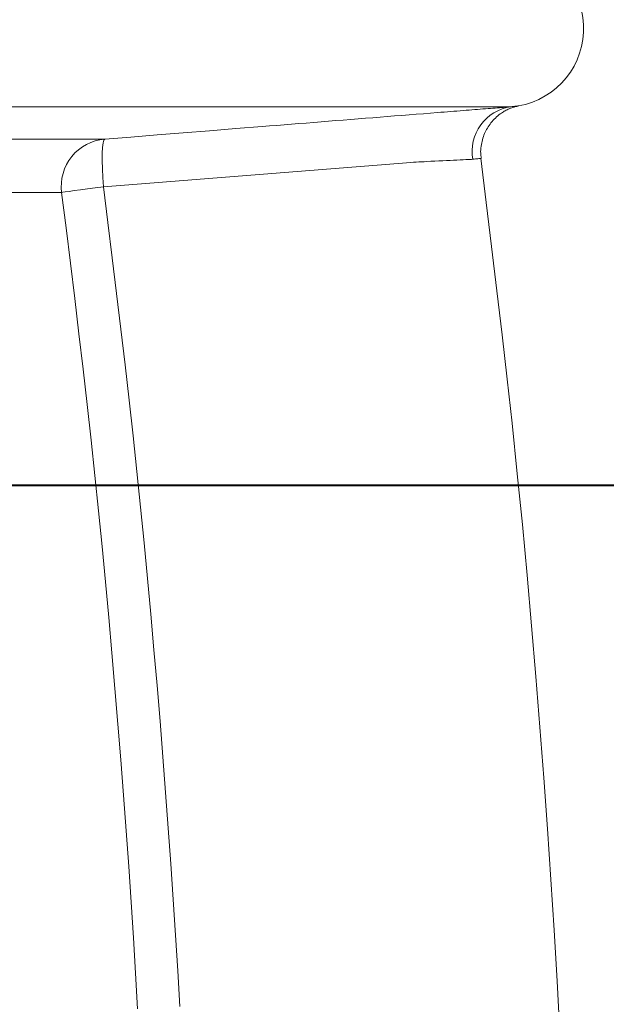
# Model space of a CAD drawing. Extents: x 193 to 943, y 26 to 526.
# Tile 215 of 256: x 422.38 to 424.24, y 105.68 to 108.8. Entities that reach past the tile are written whole.
import ezdxf
from ezdxf.lldxf.tags import DXFTag

# ---------------------------------------------------------------- set-up
doc = ezdxf.new("R2010")
doc.units = 0
doc.layers.get('0').update_dxf_attribs({"lineweight": 25})
doc.layers.add('KG4_HLS_S_____ZEICHNEN_LEER', color=7, linetype='Punkte_Nova', lineweight=40, true_color=0xadadad)
doc.layers.add('KG4_HLS_SYA', color=7, linetype='Continuous', lineweight=25)
tags = doc.linetypes.add('Punkte_Nova', pattern=[4.8, 0.4, 0.2, -4, 0.2]).pattern_tags.tags
tags[10:11] = [DXFTag(74, 4), DXFTag(75, 0), DXFTag(340, '0'), DXFTag(46, 0.0), DXFTag(50, 0.0), DXFTag(44, 0.0), DXFTag(45, 0.0)]
tags[8:9] = [DXFTag(74, 4), DXFTag(75, 0), DXFTag(340, '0'), DXFTag(46, 0.0), DXFTag(50, 0.0), DXFTag(44, 0.0), DXFTag(45, 0.0)]
tags[6:7] = [DXFTag(74, 4), DXFTag(75, 0), DXFTag(340, '0'), DXFTag(46, 0.0), DXFTag(50, 0.0), DXFTag(44, 0.0), DXFTag(45, 0.0)]
tags[4:5] = [DXFTag(74, 4), DXFTag(75, 0), DXFTag(340, '0'), DXFTag(46, 0.0), DXFTag(50, 0.0), DXFTag(44, 0.0), DXFTag(45, 0.0)]

# ---------------------------------------------------------------- blocks, each defined once
blk = doc.blocks.new('Kreis-A069HVPG7N', base_point=(423.9362, 108.5296))
at = {"color": 0, "lineweight": -2}
blk.add_ellipse((423.9162, 108.776), major_axis=(0.0422, -0.2464), ratio=1, start_param=0, end_param=2.891855, dxfattribs=at)
blk = doc.blocks.new('Spline-A069HVQK7N', base_point=(423.8391, 98.9447))
at = {"color": 0, "lineweight": -2}
for p, q in [((423.8391, 108.3633), (423.8564, 108.2232)), ((423.8564, 108.2232), (423.8736, 108.0831)), ((423.8736, 108.0831), (423.8905, 107.943)), ((423.8905, 107.943), (423.907, 107.8028)), ((423.907, 107.8028), (423.9231, 107.6626)), ((423.9231, 107.6626), (423.9386, 107.5223)), ((423.9386, 107.5223), (423.9554, 107.3617)), ((423.9554, 107.3617), (423.9714, 107.201)), ((423.9714, 107.201), (423.9865, 107.0403)), ((423.9865, 107.0403), (424.0008, 106.8794)), ((424.0008, 106.8794), (424.0143, 106.7185)), ((424.0143, 106.7185), (424.0272, 106.5575)), ((424.0272, 106.5575), (424.0394, 106.3965)), ((424.0394, 106.3965), (424.051, 106.2355)), ((424.051, 106.2355), (424.0619, 106.0744)), ((424.0619, 106.0744), (424.0721, 105.9132)), ((424.0721, 105.9132), (424.0817, 105.752)), ((424.0817, 105.752), (424.0905, 105.5908))]:
    blk.add_line(p, q, dxfattribs=at)
blk = doc.blocks.new('Spline-A069HVQU7N', base_point=(423.8389, 108.3638))
at = {"color": 0, "lineweight": -2}
for p, q in [((423.908, 108.5089), (423.9051, 108.5069)), ((423.9111, 108.5108), (423.908, 108.5089)), ((423.9141, 108.5126), (423.9111, 108.5108)), ((423.9172, 108.5143), (423.9141, 108.5126)), ((423.9204, 108.516), (423.9172, 108.5143)), ((423.9236, 108.5176), (423.9204, 108.516)), ((423.9263, 108.5189), (423.9236, 108.5176)), ((423.9291, 108.5202), (423.9263, 108.5189)), ((423.932, 108.5214), (423.9291, 108.5202)), ((423.9348, 108.5225), (423.932, 108.5214)), ((423.9376, 108.5236), (423.9348, 108.5225)), ((423.9405, 108.5246), (423.9376, 108.5236)), ((423.9423, 108.5252), (423.9405, 108.5246)), ((423.944, 108.5258), (423.9423, 108.5252)), ((423.9458, 108.5263), (423.944, 108.5258)), ((423.9476, 108.5268), (423.9458, 108.5263)), ((423.9494, 108.5273), (423.9476, 108.5268)), ((423.9512, 108.5278), (423.9494, 108.5273)), ((423.9523, 108.5281), (423.9512, 108.5278)), ((423.9534, 108.5284), (423.9523, 108.5281)), ((423.9545, 108.5287), (423.9534, 108.5284)), ((423.9556, 108.5289), (423.9545, 108.5287)), ((423.9565, 108.5291), (423.9556, 108.5289)), ((423.9574, 108.5293), (423.9565, 108.5291)), ((423.9576, 108.5294), (423.9574, 108.5293)), ((423.9578, 108.5294), (423.9576, 108.5294)), ((423.9579, 108.5294), (423.9578, 108.5294)), ((423.9581, 108.5295), (423.9579, 108.5294)), ((423.9583, 108.5295), (423.9581, 108.5295)), ((423.9584, 108.5295), (423.9583, 108.5295)), ((423.8751, 108.4801), (423.8718, 108.4761)), ((423.8785, 108.4839), (423.8751, 108.4801)), ((423.882, 108.4876), (423.8785, 108.4839)), ((423.8856, 108.4912), (423.882, 108.4876)), ((423.8893, 108.4946), (423.8856, 108.4912)), ((423.8931, 108.4978), (423.8893, 108.4946)), ((423.897, 108.501), (423.8931, 108.4978)), ((423.901, 108.504), (423.897, 108.501)), ((423.9051, 108.5069), (423.901, 108.504)), ((423.8533, 108.4463), (423.8513, 108.4418)), ((423.8555, 108.4507), (423.8533, 108.4463)), ((423.8578, 108.4551), (423.8555, 108.4507)), ((423.8603, 108.4594), (423.8578, 108.4551)), ((423.8629, 108.4636), (423.8603, 108.4594)), ((423.8657, 108.4679), (423.8629, 108.4636)), ((423.8687, 108.472), (423.8657, 108.4679)), ((423.8718, 108.4761), (423.8687, 108.472)), ((423.8433, 108.4171), (423.8422, 108.412)), ((423.8446, 108.4222), (423.8433, 108.4171)), ((423.8461, 108.4273), (423.8446, 108.4222)), ((423.8477, 108.4323), (423.8461, 108.4273)), ((423.8495, 108.4372), (423.8477, 108.4323)), ((423.8513, 108.4418), (423.8495, 108.4372)), ((423.8391, 108.3906), (423.8389, 108.3852)), ((423.8389, 108.3852), (423.839, 108.3798)), ((423.8396, 108.396), (423.8391, 108.3906)), ((423.8403, 108.4014), (423.8396, 108.396)), ((423.8412, 108.4068), (423.8403, 108.4014)), ((423.8422, 108.412), (423.8412, 108.4068)), ((423.839, 108.3798), (423.8394, 108.3745)), ((423.8394, 108.3745), (423.8397, 108.3727)), ((423.8397, 108.3727), (423.84, 108.3709)), ((423.84, 108.3709), (423.8403, 108.3691)), ((423.8403, 108.3691), (423.8406, 108.3673)), ((423.8406, 108.3673), (423.841, 108.3656)), ((423.841, 108.3656), (423.8413, 108.3638))]:
    blk.add_line(p, q, dxfattribs=at)
blk = doc.blocks.new('Spline-A069HWIC7N', base_point=(423.935, 108.5268))
at = {"color": 0, "lineweight": -2}
for p, q in [((423.9394, 108.5274), (423.935, 108.5268)), ((423.9437, 108.5278), (423.9394, 108.5274)), ((423.9477, 108.5283), (423.9437, 108.5278)), ((423.9512, 108.5287), (423.9477, 108.5283)), ((423.9542, 108.5291), (423.9512, 108.5287)), ((423.9565, 108.5293), (423.9542, 108.5291)), ((423.9577, 108.5295), (423.9565, 108.5293)), ((423.958, 108.5295), (423.9577, 108.5295)), ((423.9583, 108.5296), (423.958, 108.5295)), ((423.9585, 108.5296), (423.9583, 108.5296)), ((423.9585, 108.5297), (423.9587, 108.5297)), ((423.9586, 108.5296), (423.9585, 108.5296)), ((423.9585, 108.5296), (423.9585, 108.5296)), ((423.9585, 108.5296), (423.9585, 108.5296)), ((423.9587, 108.5296), (423.9586, 108.5296)), ((423.9586, 108.5296), (423.9586, 108.5296)), ((423.9587, 108.5297), (423.9589, 108.5297)), ((423.9588, 108.5296), (423.9587, 108.5296)), ((423.9587, 108.5296), (423.9587, 108.5296)), ((423.9587, 108.5296), (423.9587, 108.5296)), ((423.9587, 108.5296), (423.9587, 108.5296)), ((423.9589, 108.5297), (423.9588, 108.5297)), ((423.9588, 108.5297), (423.9588, 108.5297)), ((423.9588, 108.5297), (423.9588, 108.5297)), ((423.9588, 108.5297), (423.9588, 108.5297)), ((423.9588, 108.5297), (423.9588, 108.5297)), ((423.9588, 108.5297), (423.9588, 108.5296)), ((423.9589, 108.5297), (423.9589, 108.5297)), ((423.9589, 108.5297), (423.9589, 108.5297)), ((423.9589, 108.5297), (423.9589, 108.5297)), ((423.9589, 108.5297), (423.9589, 108.5297)), ((423.9589, 108.5297), (423.9589, 108.5297)), ((423.9589, 108.5297), (423.9589, 108.5297)), ((423.9589, 108.5297), (423.9589, 108.5297)), ((423.9589, 108.5297), (423.9589, 108.5297)), ((423.9589, 108.5297), (423.9589, 108.5297))]:
    blk.add_line(p, q, dxfattribs=at)
blk = doc.blocks.new('Spline-A069HWII7N', base_point=(422.645, 108.4242))
at = {"color": 0, "lineweight": -2}
for p, q in [((423.7018, 108.5085), (423.6796, 108.5067)), ((423.7123, 108.5093), (423.7018, 108.5085)), ((423.7228, 108.5102), (423.7123, 108.5093)), ((423.7332, 108.511), (423.7228, 108.5102)), ((423.7435, 108.5118), (423.7332, 108.511)), ((423.7537, 108.5126), (423.7435, 108.5118)), ((423.7637, 108.5134), (423.7537, 108.5126)), ((423.7736, 108.5142), (423.7637, 108.5134)), ((423.7833, 108.5149), (423.7736, 108.5142)), ((423.7928, 108.5157), (423.7833, 108.5149)), ((423.8022, 108.5164), (423.7928, 108.5157)), ((423.8114, 108.5172), (423.8022, 108.5164)), ((423.8204, 108.5179), (423.8114, 108.5172)), ((423.8292, 108.5186), (423.8204, 108.5179)), ((423.8378, 108.5192), (423.8292, 108.5186)), ((423.8462, 108.5199), (423.8378, 108.5192)), ((423.8544, 108.5205), (423.8462, 108.5199)), ((423.8624, 108.5212), (423.8544, 108.5205)), ((423.8702, 108.5218), (423.8624, 108.5212)), ((423.8778, 108.5224), (423.8702, 108.5218)), ((423.8851, 108.5229), (423.8778, 108.5224)), ((423.8922, 108.5235), (423.8851, 108.5229)), ((423.899, 108.524), (423.8922, 108.5235)), ((423.9055, 108.5245), (423.899, 108.524)), ((423.9118, 108.525), (423.9055, 108.5245)), ((423.9159, 108.5253), (423.9118, 108.525)), ((423.9199, 108.5257), (423.9159, 108.5253)), ((423.9237, 108.526), (423.9199, 108.5257)), ((423.9275, 108.5263), (423.9237, 108.526)), ((423.9313, 108.5265), (423.9275, 108.5263)), ((423.935, 108.5268), (423.9313, 108.5265)), ((423.3087, 108.4771), (423.2852, 108.4753)), ((423.3322, 108.479), (423.3087, 108.4771)), ((423.3558, 108.4809), (423.3322, 108.479)), ((423.3793, 108.4828), (423.3558, 108.4809)), ((423.4028, 108.4847), (423.3793, 108.4828)), ((423.4263, 108.4865), (423.4028, 108.4847)), ((423.4496, 108.4884), (423.4263, 108.4865)), ((423.4729, 108.4903), (423.4496, 108.4884)), ((423.4962, 108.4921), (423.4729, 108.4903)), ((423.5194, 108.494), (423.4962, 108.4921)), ((423.5426, 108.4958), (423.5194, 108.494)), ((423.5658, 108.4977), (423.5426, 108.4958)), ((423.5888, 108.4995), (423.5658, 108.4977)), ((423.6117, 108.5013), (423.5888, 108.4995)), ((423.6345, 108.5031), (423.6117, 108.5013)), ((423.6572, 108.5049), (423.6345, 108.5031)), ((423.6796, 108.5067), (423.6572, 108.5049)), ((422.978, 108.4507), (422.8947, 108.4441)), ((423.0613, 108.4574), (422.978, 108.4507)), ((423.1447, 108.4641), (423.0613, 108.4574)), ((423.1681, 108.4659), (423.1447, 108.4641)), ((423.1915, 108.4678), (423.1681, 108.4659)), ((423.2149, 108.4697), (423.1915, 108.4678)), ((423.2383, 108.4715), (423.2149, 108.4697)), ((423.2618, 108.4734), (423.2383, 108.4715)), ((423.2852, 108.4753), (423.2618, 108.4734)), ((422.7282, 108.4308), (422.645, 108.4242)), ((422.8114, 108.4375), (422.7282, 108.4308)), ((422.8947, 108.4441), (422.8114, 108.4375))]:
    blk.add_line(p, q, dxfattribs=at)
blk = doc.blocks.new('Spline-A069HYWW7N', base_point=(422.5083, 99.0526))
at = {"color": 0, "lineweight": -2}
for p, q in [((422.5083, 108.2553), (422.5223, 108.1431)), ((422.5223, 108.1431), (422.5362, 108.0308)), ((422.5362, 108.0308), (422.5499, 107.9185)), ((422.5499, 107.9185), (422.5634, 107.8062)), ((422.5634, 107.8062), (422.5767, 107.6938)), ((422.5767, 107.6938), (422.5895, 107.5814)), ((422.5895, 107.5814), (422.6019, 107.469)), ((422.6019, 107.469), (422.6138, 107.3565)), ((422.6138, 107.3565), (422.6254, 107.2439)), ((422.6254, 107.2439), (422.6366, 107.1313)), ((422.6366, 107.1313), (422.6474, 107.0187)), ((422.6474, 107.0187), (422.6578, 106.9061)), ((422.6578, 106.9061), (422.6679, 106.7932)), ((422.6679, 106.7932), (422.6777, 106.6803)), ((422.6777, 106.6803), (422.6871, 106.5674)), ((422.6871, 106.5674), (422.6962, 106.4545)), ((422.6962, 106.4545), (422.7049, 106.3415)), ((422.7049, 106.3415), (422.7133, 106.2286)), ((422.7133, 106.2286), (422.7213, 106.1155)), ((422.7213, 106.1155), (422.729, 106.0025)), ((422.729, 106.0025), (422.7362, 105.8894)), ((422.7362, 105.8894), (422.7432, 105.7764)), ((422.7432, 105.7764), (422.7497, 105.6632))]:
    blk.add_line(p, q, dxfattribs=at)
blk = doc.blocks.new('Kreis-A069HZ087N', base_point=(422.5071, 108.2553))
at = {"color": 0, "lineweight": -2}
blk.add_ellipse((422.6571, 108.2747), major_axis=(-0.0121, 0.1495), ratio=1, start_param=0, end_param=1.619841, dxfattribs=at)
blk = doc.blocks.new('Spline-A069HZSI7N', base_point=(422.6411, 99.0353))
at = {"color": 0, "lineweight": -2}
for p, q in [((422.6551, 108.1598), (422.6411, 108.2726)), ((422.6691, 108.0469), (422.6551, 108.1598)), ((422.6829, 107.934), (422.6691, 108.0469)), ((422.6965, 107.8211), (422.6829, 107.934)), ((422.7097, 107.7082), (422.6965, 107.8211)), ((422.7226, 107.5952), (422.7097, 107.7082)), ((422.7351, 107.4821), (422.7226, 107.5952)), ((422.7471, 107.3691), (422.7351, 107.4821)), ((422.7587, 107.2559), (422.7471, 107.3691)), ((422.7699, 107.1428), (422.7587, 107.2559)), ((422.7808, 107.0295), (422.7699, 107.1428)), ((422.7913, 106.9163), (422.7808, 107.0295)), ((422.8014, 106.8032), (422.7913, 106.9163)), ((422.8112, 106.6901), (422.8014, 106.8032)), ((422.8207, 106.5769), (422.8112, 106.6901)), ((422.8298, 106.4637), (422.8207, 106.5769)), ((422.8385, 106.3505), (422.8298, 106.4637)), ((422.8469, 106.2372), (422.8385, 106.3505)), ((422.8549, 106.124), (422.8469, 106.2372)), ((422.8626, 106.0107), (422.8549, 106.124)), ((422.8699, 105.8973), (422.8626, 106.0107)), ((422.8768, 105.784), (422.8699, 105.8973)), ((422.8834, 105.6706), (422.8768, 105.784))]:
    blk.add_line(p, q, dxfattribs=at)
blk = doc.blocks.new('Polylinie-A069HZSK7N', base_point=(422.5083, 108.2553))
at = {"color": 0, "lineweight": -2}
for p, q in [((422.5321, 108.2584), (422.5197, 108.2568)), ((422.5483, 108.2606), (422.5321, 108.2584)), ((422.568, 108.2631), (422.5483, 108.2606)), ((422.5905, 108.266), (422.568, 108.2631)), ((422.6152, 108.2692), (422.5905, 108.266)), ((422.6411, 108.2726), (422.6152, 108.2692)), ((422.5118, 108.2558), (422.5083, 108.2553)), ((422.5197, 108.2568), (422.5118, 108.2558))]:
    blk.add_line(p, q, dxfattribs=at)
blk = doc.blocks.new('Kreis-A069HZSS7N', base_point=(423.812, 108.3603))
at = {"color": 0, "lineweight": -2}
blk.add_ellipse((423.9555, 108.3848), major_axis=(-0.0205, 0.1421), ratio=1, start_param=0, end_param=1.599326, dxfattribs=at)
blk = doc.blocks.new('Polylinie-A069HZSU7N', base_point=(422.6371, 108.2726))
at = {"color": 0, "lineweight": -2}
for p, q in [((422.6421, 108.421), (422.6398, 108.4121)), ((422.645, 108.4242), (422.6421, 108.421)), ((422.6382, 108.398), (422.6372, 108.3791)), ((422.6398, 108.4121), (422.6382, 108.398)), ((422.6372, 108.3791), (422.6371, 108.3561)), ((422.6371, 108.3561), (422.6377, 108.3301)), ((422.6377, 108.3301), (422.639, 108.3019)), ((422.639, 108.3019), (422.6411, 108.2726))]:
    blk.add_line(p, q, dxfattribs=at)
blk = doc.blocks.new('Spline-A069HZSW7N', base_point=(423.617, 108.3505))
at = {"color": 0, "lineweight": -2}
for p, q in [((423.6342, 108.3514), (423.6426, 108.3518)), ((423.6426, 108.3518), (423.6511, 108.3522)), ((423.6511, 108.3522), (423.6594, 108.3526)), ((423.6594, 108.3526), (423.6677, 108.3531)), ((423.6677, 108.3531), (423.681, 108.3537)), ((423.681, 108.3537), (423.6939, 108.3544)), ((423.6939, 108.3544), (423.7065, 108.355)), ((423.7065, 108.355), (423.7188, 108.3556)), ((423.7188, 108.3556), (423.7307, 108.3562)), ((423.7307, 108.3562), (423.7422, 108.3568)), ((423.7422, 108.3568), (423.7532, 108.3573)), ((423.7532, 108.3573), (423.7637, 108.3578)), ((423.7637, 108.3578), (423.7736, 108.3583)), ((423.7736, 108.3583), (423.7829, 108.3588)), ((423.7829, 108.3588), (423.7915, 108.3592)), ((423.7915, 108.3592), (423.7995, 108.3596)), ((423.7995, 108.3596), (423.802, 108.3597)), ((423.802, 108.3597), (423.8045, 108.3598)), ((423.8045, 108.3598), (423.807, 108.3599)), ((423.807, 108.3599), (423.8094, 108.36)), ((423.8094, 108.36), (423.8117, 108.3602)), ((423.8117, 108.3602), (423.814, 108.3603)), ((423.617, 108.3505), (423.6256, 108.3509)), ((423.6256, 108.3509), (423.6342, 108.3514))]:
    blk.add_line(p, q, dxfattribs=at)
blk = doc.blocks.new('Spline-A069HZW47N', base_point=(423.8141, 108.3603))
at = {"color": 0, "lineweight": -2}
for p, q in [((423.814, 108.3603), (423.8184, 108.3608)), ((423.8184, 108.3608), (423.8226, 108.3612)), ((423.8226, 108.3612), (423.8266, 108.3617)), ((423.8266, 108.3617), (423.8301, 108.3621)), ((423.8301, 108.3621), (423.833, 108.3624)), ((423.833, 108.3624), (423.8352, 108.3627)), ((423.8352, 108.3627), (423.8364, 108.3628)), ((423.8364, 108.3628), (423.8371, 108.3629)), ((423.8371, 108.3629), (423.8374, 108.363)), ((423.8373, 108.363), (423.8372, 108.363)), ((423.8372, 108.363), (423.8372, 108.363)), ((423.8372, 108.363), (423.8372, 108.363)), ((423.8372, 108.363), (423.8372, 108.363)), ((423.8374, 108.363), (423.8373, 108.363)), ((423.8373, 108.363), (423.8373, 108.363)), ((423.8373, 108.363), (423.8373, 108.363)), ((423.8373, 108.363), (423.8373, 108.363)), ((423.8373, 108.363), (423.8373, 108.363)), ((423.8374, 108.363), (423.8375, 108.363)), ((423.8375, 108.363), (423.8374, 108.363)), ((423.8374, 108.363), (423.8374, 108.363)), ((423.8374, 108.363), (423.8374, 108.363)), ((423.8374, 108.363), (423.8374, 108.363)), ((423.8374, 108.363), (423.8374, 108.363)), ((423.8374, 108.363), (423.8374, 108.363)), ((423.8374, 108.363), (423.8374, 108.363)), ((423.8375, 108.363), (423.8375, 108.363)), ((423.8375, 108.363), (423.8375, 108.363)), ((423.8375, 108.363), (423.8375, 108.363)), ((423.8375, 108.363), (423.8375, 108.363)), ((423.8375, 108.363), (423.8375, 108.363)), ((423.8375, 108.363), (423.8375, 108.363)), ((423.8375, 108.363), (423.8375, 108.363)), ((423.8375, 108.363), (423.8375, 108.363))]:
    blk.add_line(p, q, dxfattribs=at)

msp = doc.modelspace()

# ---------------------------------------------------------------- linework, layer by layer
at = {"layer": 'KG4_HLS_S_____ZEICHNEN_LEER', "ltscale": 0.4}
msp.add_line((358.609, 107.3259), (516.6139, 107.3259), dxfattribs=at)
at = {"layer": 'KG4_HLS_SYA', "color": 8, "linetype": 'Continuous', "lineweight": 9, "ltscale": 0.13, "true_color": 0x808080}
for p, q in [((423.935, 108.5268), (410.3162, 108.5268)), ((422.645, 108.4242), (412.9712, 108.4242)), ((422.6411, 108.2726), (423.617, 108.3505)), ((410.4182, 108.2553), (422.5083, 108.2553))]:
    msp.add_line(p, q, dxfattribs=at)

# ---------------------------------------------------------------- block references
at = {"layer": 'KG4_HLS_SYA', "color": 7, "linetype": 'Continuous', "lineweight": 9, "ltscale": 0.13}
for name, p in [('Kreis-A069HVPG7N', (423.9362, 108.5296)), ('Spline-A069HVQU7N', (423.8389, 108.3638)), ('Spline-A069HWIC7N', (423.935, 108.5268)), ('Spline-A069HVQK7N', (423.8391, 98.9447))]:
    msp.add_blockref(name, p, dxfattribs=at)
at = {"layer": 'KG4_HLS_SYA', "color": 8, "linetype": 'Continuous', "lineweight": 9, "ltscale": 0.13, "true_color": 0x808080}
for name, p in [('Spline-A069HWII7N', (422.645, 108.4242)), ('Kreis-A069HZSS7N', (423.812, 108.3603)), ('Kreis-A069HZ087N', (422.5071, 108.2553)), ('Polylinie-A069HZSU7N', (422.6371, 108.2726)), ('Spline-A069HZSW7N', (423.617, 108.3505)), ('Spline-A069HZW47N', (423.8141, 108.3603)), ('Polylinie-A069HZSK7N', (422.5083, 108.2553)), ('Spline-A069HZSI7N', (422.6411, 99.0353)), ('Spline-A069HYWW7N', (422.5083, 99.0526))]:
    msp.add_blockref(name, p, dxfattribs=at)

doc.saveas('drawing.dxf')
